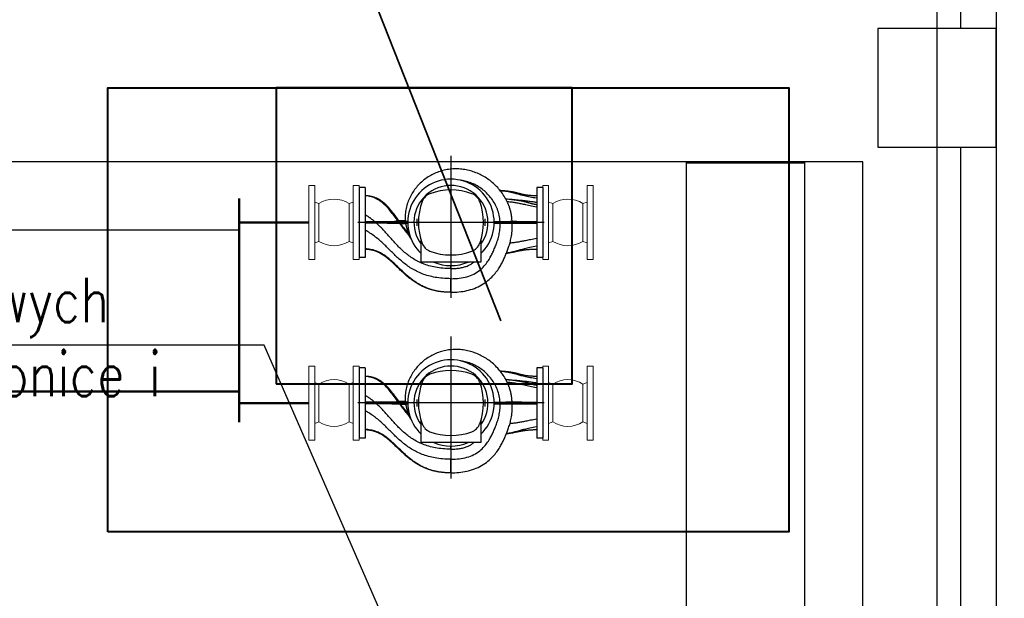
# Model space of a CAD drawing. Header units: centimetres. Extents: x -156440 to 298236, y -263599 to 81430.
# Tile 93 of 170: x 154926 to 158252, y -116957 to -115001. Entities that reach past the tile are written whole.
import ezdxf

# ---------------------------------------------------------------- set-up
doc = ezdxf.new("R2010")
doc.units = ezdxf.units.CM
doc.header["$LTSCALE"] = 50
doc.header["$PDMODE"] = 35
doc.header["$PDSIZE"] = 0.1
doc.linetypes.add('Kondygnacja -2$0$HIDDEN2', pattern=[4.7625, 3.175, -1.5875])
doc.linetypes.add('Osie rzutów$0$DASHDOT2', pattern=[12.7, 6.35, -3.175, 0, -3.175])
doc.layers.get('0').update_dxf_attribs({"color": 8})
doc.layers.get('DEFPOINTS').update_dxf_attribs({"color": 8})
for name, color, linetype, lineweight in [('bgde_chłodnicze', 52, 'Continuous', 40), ('bgde_fundamenty pod urządzenia', 7, 'Continuous', 35), ('I_WL_ zasilanie nowy', 122, 'Continuous', 50), ('Kondygnacja -2$0$_SP KORYTA', 8, 'Continuous', 25), ('Kondygnacja -2$0$ARCH_INFO_WYMIARY', 8, 'Continuous', 9)]:
    doc.layers.add(name, color=color, linetype=linetype, lineweight=lineweight)
for name, color, linetype in [('I_WL_POWRÓT nowy', 230, 'Continuous'), ('I_WL_ZASILANIE nowy', 122, 'Continuous'), ('Kondygnacja -2$0$ARCH_INFO_OPISY', 8, 'Continuous'), ('Kondygnacja -2$0$ARCH_KONSTR_POWYŻEJ RZUTU_IST', 8, 'Kondygnacja -2$0$HIDDEN2'), ('Kondygnacja -2$0$ARCH_MUROWANE_IST', 9, 'Continuous'), ('Kondygnacja -2$0$ARCH_ŻELBET_IST', 9, 'Continuous'), ('Osie rzutów$0$ARCH_INFO_OSIE_IST', 8, 'Osie rzutów$0$DASHDOT2'), ('WL fundamenty', 7, 'Continuous'), ('WODA LODOWA', 7, 'Continuous')]:
    doc.layers.add(name, color=color, linetype=linetype)
doc.styles.add('Kondygnacja -2$0$Romans', font='Romans.shx', dxfattribs={"width": 0.7})
doc.styles.add('Kondygnacja -2$0$ROMANS-50-CM', font='romans.shx', dxfattribs={"width": 0.8, "height": 10})
doc.styles.add('Kondygnacja -2$0$Standard', font='txt')
doc.dimstyles.new('Kondygnacja -2$0$ISO-25', dxfattribs={"dimtxt": 2.5, "dimasz": 2.5, "dimexe": 1.25, "dimexo": 0.625, "dimtad": 1, "dimtxsty": 'Kondygnacja -2$0$Standard', "dimcen": 2.5, "dimadec": 0, "dimazin": 0, "dimtfac": 1, "dimtmove": 0, "dimatfit": 3, "dimfxl": 0, "dimarcsym": 0})
doc.dimstyles.new('Kondygnacja -2$0$Wymiary 1-100', dxfattribs={"dimtxt": 12, "dimasz": 10, "dimexe": 5, "dimexo": 0, "dimgap": 4, "dimtad": 1, "dimrnd": 0.5, "dimzin": 12, "dimdsep": 46, "dimtxsty": 'Kondygnacja -2$0$Romans', "dimblk": 'Kondygnacja -2$0$_Oblique', "dimcen": 10, "dimdle": 10, "dimclrt": 55, "dimazin": 0, "dimtfac": 1, "dimtmove": 1, "dimatfit": 3, "dimfxl": 0, "dimtolj": 1, "dimtzin": 0, "dimarcsym": 0})

# ---------------------------------------------------------------- blocks, each defined once
blk = doc.blocks.new('Osie rzutów')
at = {"layer": 'Osie rzutów$0$ARCH_INFO_OSIE_IST', "ltscale": 10}
for p, q in [((8060, 12510), (8060, 4623.26)), ((4436.04, 10400), (13655, 10400))]:
    blk.add_line(p, q, dxfattribs=at)
blk = doc.blocks.new('Kondygnacja -2$0$konstukcja stropu -2')
at = {"layer": 'Kondygnacja -2$0$ARCH_KONSTR_POWYŻEJ RZUTU_IST', "ltscale": 10}
for p, q in [((8035, 10375), (7485, 10375)), ((8035, 9825), (8035, 10375))]:
    blk.add_line(p, q, dxfattribs=at)
blk = doc.blocks.new('Kondygnacja -2$0$_Dot')
at = {"color": 0, "linetype": 'ByBlock', "lineweight": -2}
blk.add_line((-0.5, 0), (-1, 0), dxfattribs=at)
at = {"color": 0, "linetype": 'ByBlock', "const_width": 0.5}
blk.add_lwpolyline([(-0.25, 0, 1), (0.25, 0, 1)], format="xyb", close=True, dxfattribs=at)
blk = doc.blocks.new('Kondygnacja -2$0$_Oblique')
at = {"color": 0, "linetype": 'ByBlock', "lineweight": -2}
blk.add_line((-0.5, -0.5), (0.5, 0.5), dxfattribs=at)
blk = doc.blocks.new('*D268')
at = {"layer": 'DEFPOINTS', "color": 0}
for p in [(158224.2, -115431.8), (158224.2, -117731.7), (158806.9, -117731.7)]:
    blk.add_point(p, dxfattribs=at)
at = {"layer": 'Kondygnacja -2$0$ARCH_INFO_WYMIARY', "color": 0, "lineweight": -2}
for p, q in [((158798.9, -115431.8), (158811.9, -115431.8)), ((158806.9, -115421.8), (158806.9, -117741.7)), ((158798.9, -117731.7), (158811.9, -117731.7))]:
    blk.add_line(p, q, dxfattribs=at)
at = {"layer": 'Kondygnacja -2$0$ARCH_INFO_WYMIARY', "color": 0, "lineweight": -2, "xscale": 10, "yscale": 10, "zscale": 10}
for p, rotation in [((158806.9, -115431.8), 90), ((158806.9, -117731.7), 270)]:
    blk.add_blockref('Kondygnacja -2$0$_Oblique', p, dxfattribs=dict(at, rotation=rotation))
at = {"layer": 'Kondygnacja -2$0$ARCH_INFO_WYMIARY', "color": 55, "insert": (158796.9, -116581.7), "char_height": 12, "attachment_point": 5, "rotation": 90, "style": 'Kondygnacja -2$0$Romans'}
blk.add_mtext('\\A1;2300', dxfattribs=at)
blk = doc.blocks.new('A$C2B822E65')
at = {"layer": 'WODA LODOWA'}
for p, q in [((31.49, 0), (31.49, 47.98)), ((31.49, 46.09), (31.49, 41.5)), ((31.49, 46.09), (31.49, 46.09)), ((31.49, 40.22), (31.49, 41.5)), ((31.49, 38.09), (31.49, 40.22)), ((31.49, 38.09), (31.49, 37.09)), ((0.49, 10.65), (0.49, 34.33)), ((0.49, 34.33), (2.49, 34.33)), ((2.49, 10.65), (2.49, 34.33)), ((21.39, 35.89), (41.59, 35.89)), ((21.39, 28.42), (21.39, 35.89)), ((41.59, 35.89), (41.59, 28.42)), ((60.49, 34.33), (62.49, 34.33)), ((60.49, 10.65), (60.49, 34.33)), ((62.49, 10.65), (62.49, 34.33)), ((19.99, 21.3), (19.99, 23.68)), ((42.99, 21.3), (42.99, 23.68)), ((46.39, 24.64), (45.95, 24.53)), ((0, 22.49), (62.98, 22.49)), ((16.89, 22.74), (2.49, 22.74)), ((16.89, 22.24), (2.49, 22.24)), ((14.87, 22.82), (16.89, 22.82)), ((16.89, 22.17), (14.9, 22.17)), ((46.09, 22.74), (60.49, 22.74)), ((46.09, 22.24), (60.49, 22.24)), ((46.76, 22.99), (48.44, 22.99)), ((46.88, 21.99), (49.15, 21.99)), ((0.49, 10.65), (2.49, 10.65)), ((60.49, 10.65), (62.49, 10.65))]:
    blk.add_line(p, q, dxfattribs=at)
at = {"layer": 'WODA LODOWA', "flags": 128}
for points in [[(31.49, 46.09), (30.81, 46.08), (30.13, 46.05), (29.46, 46.01), (28.79, 45.95), (28.13, 45.88), (27.47, 45.78), (26.82, 45.67), (26.17, 45.54), (25.51, 45.39), (24.87, 45.21), (24.22, 45.01), (23.58, 44.78), (22.95, 44.53), (22.34, 44.25), (21.73, 43.95), (21.14, 43.63), (20.57, 43.29), (20.02, 42.93), (19.5, 42.55), (19, 42.16), (18.53, 41.77), (18.09, 41.36), (17.68, 40.95), (17.29, 40.55), (16.93, 40.14), (16.59, 39.74), (16.28, 39.34), (15.98, 38.95), (15.71, 38.57), (15.46, 38.2), (15.22, 37.83), (15, 37.47), (14.79, 37.12), (14.59, 36.77), (14.41, 36.43), (14.23, 36.1), (14.06, 35.77), (13.9, 35.44), (13.74, 35.12), (13.59, 34.8), (13.45, 34.49), (13.3, 34.17), (13.16, 33.85), (13.03, 33.53), (12.9, 33.21), (12.76, 32.89), (12.63, 32.56), (12.51, 32.23), (12.38, 31.9), (12.26, 31.56), (12.13, 31.21), (12.01, 30.85), (11.89, 30.48), (11.77, 30.1), (11.65, 29.71), (11.54, 29.31), (11.43, 28.9), (11.33, 28.48), (11.23, 28.05), (11.13, 27.61), (11.05, 27.16)], [(31.49, 46.09), (31.85, 46.09), (32.21, 46.09), (32.57, 46.08), (32.92, 46.07), (33.28, 46.05), (33.64, 46.02), (34, 45.99), (34.35, 45.96), (34.71, 45.91), (35.07, 45.87), (35.42, 45.81), (35.77, 45.75), (36.13, 45.69), (36.48, 45.62), (36.83, 45.54), (37.17, 45.46), (37.52, 45.37), (37.87, 45.27), (38.21, 45.17), (38.55, 45.06), (38.89, 44.94), (39.23, 44.82), (39.56, 44.7), (39.89, 44.56), (40.22, 44.42), (40.55, 44.28), (40.87, 44.12), (41.19, 43.97), (41.51, 43.8), (41.83, 43.63), (42.14, 43.46), (42.45, 43.28), (42.75, 43.09), (43.06, 42.9), (43.36, 42.71), (43.65, 42.51), (43.94, 42.3), (44.23, 42.1), (44.52, 41.88), (44.8, 41.67), (45.08, 41.45), (45.36, 41.23), (45.64, 41), (45.91, 40.77), (46.18, 40.54), (46.45, 40.31), (46.72, 40.07), (46.98, 39.83), (47.24, 39.59), (47.5, 39.35), (47.76, 39.11), (48.02, 38.87), (48.53, 38.37), (49.04, 37.88), (49.55, 37.39), (50.06, 36.9), (50.57, 36.41), (50.83, 36.16), (51.09, 35.92)], [(31.49, 46.09), (31.93, 46.09), (32.37, 46.09), (32.81, 46.07), (33.25, 46.05), (33.47, 46.04), (33.69, 46.02), (33.91, 46), (34.13, 45.98), (34.35, 45.96), (34.57, 45.94), (34.78, 45.91), (35, 45.88), (35.22, 45.85), (35.44, 45.82), (35.65, 45.79), (35.87, 45.75), (36.09, 45.71), (36.3, 45.67), (36.52, 45.63), (36.73, 45.58), (36.95, 45.53), (37.16, 45.48), (37.37, 45.43), (37.59, 45.37), (37.8, 45.32), (38.01, 45.26), (38.22, 45.2), (38.43, 45.13), (38.64, 45.07), (38.85, 45), (39.06, 44.93), (39.26, 44.85), (39.47, 44.78), (39.68, 44.7), (39.88, 44.62), (40.08, 44.54), (40.28, 44.45), (40.49, 44.37), (40.69, 44.28), (40.88, 44.19), (41.08, 44.09), (41.28, 44), (41.48, 43.9), (41.67, 43.8), (41.86, 43.7), (42.06, 43.6), (42.25, 43.49), (42.44, 43.38), (42.63, 43.27), (42.82, 43.16), (43, 43.05), (43.19, 42.94), (43.37, 42.82), (43.56, 42.7), (43.74, 42.58), (43.92, 42.46), (44.28, 42.21), (44.63, 41.96), (44.98, 41.7), (45.33, 41.44), (45.67, 41.17), (46.01, 40.89), (46.34, 40.61), (46.68, 40.33), (47, 40.04), (47.33, 39.76), (47.65, 39.46), (47.97, 39.17), (48.29, 38.87), (48.6, 38.57), (48.92, 38.27), (49.24, 37.97), (49.55, 37.67), (49.87, 37.37), (50.18, 37.07), (50.5, 36.77), (50.81, 36.46), (51.14, 36.16), (51.46, 35.86), (51.79, 35.57), (52.12, 35.28), (52.45, 34.99), (52.79, 34.7), (52.96, 34.57), (53.13, 34.43), (53.3, 34.29), (53.48, 34.16), (53.66, 34.03), (53.83, 33.9), (54.01, 33.77), (54.19, 33.64), (54.37, 33.52), (54.56, 33.4), (54.74, 33.28), (54.93, 33.17), (55.12, 33.06), (55.31, 32.95)], [(31.49, 41.5), (30.75, 41.49), (30.03, 41.46), (29.33, 41.41), (28.66, 41.34), (27.99, 41.25), (27.34, 41.14), (26.71, 41.01), (26.09, 40.85), (25.48, 40.66), (24.89, 40.44), (24.31, 40.2), (23.76, 39.94), (23.22, 39.65), (22.71, 39.34), (22.23, 39), (21.77, 38.66), (21.35, 38.3), (20.95, 37.93), (20.58, 37.56), (20.23, 37.19), (19.91, 36.81), (19.62, 36.44), (19.34, 36.07), (19.09, 35.7), (18.85, 35.34), (18.62, 34.98), (18.41, 34.62), (18.21, 34.27), (18.01, 33.92), (17.83, 33.57), (17.65, 33.22), (17.48, 32.88), (17.31, 32.53), (17.15, 32.18), (16.99, 31.83), (16.84, 31.47), (16.68, 31.12), (16.53, 30.75), (16.39, 30.39), (16.24, 30.01), (16.1, 29.63), (15.96, 29.24), (15.83, 28.84), (15.7, 28.42), (15.57, 28), (15.45, 27.57), (15.34, 27.13), (15.24, 26.68), (15.15, 26.22), (15.07, 25.75), (15, 25.28), (14.94, 24.8), (14.9, 24.31), (14.87, 23.82), (14.86, 23.32), (14.87, 22.82)], [(31.49, 41.5), (32.22, 41.49), (32.92, 41.47), (33.61, 41.43), (34.29, 41.38), (34.94, 41.32), (35.58, 41.24), (36.21, 41.16), (36.82, 41.06), (37.41, 40.94), (37.99, 40.82), (38.56, 40.68), (39.11, 40.54), (39.65, 40.38), (40.17, 40.21), (40.69, 40.04), (41.19, 39.85), (41.68, 39.65), (42.15, 39.45), (42.62, 39.23), (43.08, 39.01), (43.52, 38.78), (43.96, 38.54), (44.39, 38.3), (44.8, 38.05), (45.21, 37.79), (45.62, 37.52), (46.01, 37.25), (46.4, 36.98), (46.77, 36.69), (47.15, 36.41), (47.51, 36.12), (47.88, 35.82), (48.23, 35.52), (48.58, 35.22), (48.93, 34.91), (49.27, 34.6), (49.61, 34.29), (49.95, 33.97), (50.28, 33.66), (50.61, 33.34), (50.94, 33.02), (51.26, 32.7), (51.59, 32.38), (51.91, 32.06), (52.24, 31.74), (52.56, 31.42), (52.88, 31.1), (53.21, 30.78), (53.54, 30.46), (53.86, 30.14), (54.19, 29.83), (54.52, 29.52), (54.86, 29.21), (55.2, 28.9), (55.54, 28.6), (55.88, 28.3), (56.23, 28.01), (56.59, 27.72), (56.95, 27.43), (57.32, 27.15), (57.69, 26.88), (58.07, 26.61), (58.45, 26.34), (58.84, 26.09), (59.24, 25.84), (59.65, 25.59), (60.07, 25.36), (60.49, 25.13)], [(31.49, 38.09), (31.04, 38.08), (30.6, 38.07), (30.18, 38.05), (29.77, 38.03), (29.38, 37.99), (28.99, 37.95), (28.62, 37.9), (28.26, 37.85), (27.91, 37.78), (27.57, 37.71), (27.24, 37.63), (26.92, 37.54), (26.61, 37.44), (26.31, 37.34), (26.01, 37.22), (25.73, 37.1), (25.45, 36.98), (25.19, 36.84), (24.93, 36.7), (24.68, 36.55), (24.44, 36.39), (24.21, 36.23), (23.99, 36.06), (23.77, 35.89)], [(31.49, 38.09), (32.2, 38.08), (32.89, 38.06), (33.57, 38.02), (34.22, 37.97), (34.87, 37.91), (35.49, 37.83), (36.1, 37.75), (36.7, 37.64), (37.28, 37.53), (37.85, 37.41), (38.4, 37.27), (38.94, 37.12), (39.47, 36.96), (39.98, 36.79), (40.49, 36.61), (40.98, 36.42), (41.45, 36.23), (41.92, 36.02), (42.38, 35.8), (42.82, 35.57), (43.26, 35.34), (43.68, 35.1), (44.1, 34.85), (44.51, 34.59), (44.91, 34.33), (45.3, 34.06), (45.68, 33.78), (46.05, 33.49), (46.42, 33.2), (46.78, 32.91), (47.13, 32.61), (47.48, 32.31), (47.83, 32), (48.16, 31.68), (48.49, 31.36), (48.82, 31.04), (49.15, 30.72), (49.46, 30.39), (49.78, 30.06), (50.09, 29.73), (50.4, 29.4), (50.71, 29.06), (51.02, 28.72), (51.32, 28.39), (51.62, 28.05), (51.93, 27.71), (52.23, 27.37), (52.53, 27.03), (52.83, 26.69), (53.13, 26.36), (53.43, 26.02), (53.74, 25.68), (54.05, 25.35), (54.35, 25.02), (54.66, 24.69), (54.98, 24.37), (55.29, 24.05), (55.61, 23.73), (55.94, 23.41), (56.27, 23.1), (56.6, 22.79)], [(51.09, 35.92), (51.43, 35.62), (51.77, 35.31), (52.11, 35.02), (52.45, 34.73), (52.8, 34.45), (53.14, 34.18), (53.5, 33.92), (53.85, 33.67), (54.21, 33.42), (54.58, 33.19), (54.95, 32.97), (55.32, 32.77), (55.71, 32.57), (56.1, 32.39), (56.5, 32.22), (56.9, 32.07), (57.32, 31.93), (57.74, 31.81), (58.17, 31.71), (58.61, 31.62), (59.07, 31.55), (59.53, 31.5), (60, 31.47), (60.49, 31.46)], [(2.49, 31.59), (2.67, 31.59), (2.85, 31.59), (3.03, 31.6), (3.21, 31.6), (3.39, 31.6), (3.57, 31.61), (3.75, 31.61), (3.93, 31.62), (4.11, 31.63), (4.29, 31.64), (4.47, 31.65), (4.65, 31.66), (4.82, 31.67), (5, 31.68), (5.17, 31.7), (5.35, 31.71), (5.52, 31.73), (5.69, 31.75), (5.86, 31.76), (6.03, 31.78), (6.2, 31.8), (6.37, 31.83), (6.53, 31.85), (6.7, 31.87), (6.86, 31.89), (7.02, 31.92), (7.18, 31.95), (7.34, 31.97), (7.5, 32), (7.65, 32.03), (7.81, 32.05), (7.96, 32.08), (8.11, 32.11), (8.26, 32.14), (8.56, 32.2), (8.86, 32.26), (9.15, 32.32), (9.73, 32.45), (10.02, 32.51), (10.32, 32.57), (10.62, 32.63), (10.92, 32.68), (11.22, 32.74), (11.53, 32.79), (11.84, 32.85), (12.16, 32.9), (12.48, 32.94), (12.8, 32.99)], [(2.49, 30.57), (3.13, 30.67), (3.73, 30.78), (4.28, 30.88), (4.81, 30.98), (5.3, 31.08), (5.77, 31.19), (6.21, 31.29), (6.63, 31.39), (7.03, 31.5), (7.41, 31.6), (7.78, 31.7), (8.14, 31.8), (8.49, 31.9), (8.84, 32), (9.19, 32.1), (9.54, 32.19), (9.89, 32.29), (10.25, 32.38), (10.63, 32.47), (11.01, 32.56), (11.42, 32.65), (11.84, 32.74), (12.29, 32.82), (12.77, 32.9)], [(55.31, 32.95), (55.46, 32.87), (55.6, 32.79), (55.76, 32.71), (55.91, 32.64), (56.06, 32.57), (56.21, 32.5), (56.37, 32.43), (56.52, 32.36), (56.68, 32.3), (56.84, 32.24), (57, 32.18), (57.16, 32.13), (57.32, 32.07), (57.48, 32.02), (57.64, 31.98), (57.8, 31.93), (57.97, 31.89), (58.13, 31.85), (58.3, 31.82), (58.46, 31.78), (58.63, 31.75), (58.8, 31.73), (58.97, 31.7), (59.14, 31.68), (59.3, 31.66), (59.47, 31.64), (59.64, 31.63), (59.81, 31.61), (59.98, 31.6), (60.15, 31.6), (60.32, 31.59), (60.49, 31.59)], [(2.49, 27.94), (3.06, 28.04), (3.6, 28.14), (4.11, 28.24), (4.59, 28.33), (5.05, 28.41), (5.48, 28.5), (5.89, 28.58), (6.28, 28.66), (6.66, 28.73), (7.02, 28.8), (7.37, 28.87), (7.7, 28.93), (8.03, 28.99), (8.35, 29.05), (8.66, 29.11), (8.97, 29.16), (9.28, 29.21), (9.59, 29.26), (9.91, 29.3), (10.23, 29.35), (10.55, 29.39), (10.89, 29.42), (11.23, 29.46), (11.59, 29.49)], [(11.05, 27.16), (11.02, 26.99), (10.99, 26.83), (10.97, 26.66), (10.95, 26.49), (10.93, 26.31), (10.91, 26.14), (10.89, 25.97), (10.88, 25.79), (10.86, 25.61), (10.85, 25.44), (10.84, 25.26), (10.83, 25.08), (10.82, 24.9), (10.82, 24.72), (10.81, 24.54), (10.81, 24.35), (10.8, 24.17), (10.8, 23.99), (10.8, 23.81), (10.8, 23.62), (10.81, 23.44), (10.81, 23.25), (10.81, 23.07), (10.82, 22.89)], [(45.71, 26.88), (45.7, 26.9), (45.69, 26.92), (45.68, 26.95), (45.66, 26.98), (45.65, 27.01), (45.63, 27.04), (45.61, 27.07), (45.59, 27.11), (45.57, 27.16), (45.54, 27.2), (45.51, 27.25), (45.48, 27.31), (45.44, 27.36), (45.41, 27.42), (45.37, 27.47), (45.33, 27.53), (45.29, 27.59), (45.26, 27.65), (45.22, 27.7), (45.18, 27.76), (45.14, 27.82), (45.1, 27.87), (45.06, 27.93), (45.02, 27.98)], [(46.39, 24.64), (46.37, 24.74), (46.34, 24.84), (46.32, 24.94), (46.29, 25.04), (46.27, 25.14), (46.24, 25.23), (46.22, 25.33), (46.19, 25.43), (46.16, 25.52), (46.13, 25.62), (46.11, 25.71), (46.08, 25.8), (46.05, 25.9), (46.02, 25.99), (45.99, 26.08), (45.96, 26.17), (45.93, 26.26), (45.9, 26.35), (45.87, 26.44), (45.83, 26.53), (45.8, 26.62), (45.77, 26.71), (45.74, 26.8), (45.71, 26.88)], [(45.74, 26.8), (45.88, 26.64), (46.01, 26.48), (46.15, 26.33), (46.28, 26.17), (46.41, 26.01), (46.55, 25.85), (46.68, 25.69), (46.81, 25.53), (46.94, 25.37), (47.07, 25.2), (47.19, 25.04), (47.32, 24.88), (47.45, 24.72), (47.57, 24.55), (47.7, 24.39), (47.82, 24.23), (47.94, 24.06), (48.07, 23.9), (48.19, 23.73), (48.31, 23.57), (48.43, 23.41), (48.55, 23.24), (48.67, 23.08), (48.79, 22.91)], [(48.46, 22.96), (48.16, 23.4), (47.85, 23.83), (47.53, 24.26), (47.21, 24.69), (46.89, 25.11), (46.56, 25.54), (46.23, 25.95), (46.06, 26.16), (45.89, 26.36)], [(46.77, 22.9), (46.76, 22.98), (46.75, 23.05), (46.74, 23.12), (46.73, 23.19), (46.71, 23.26), (46.7, 23.34), (46.69, 23.41), (46.67, 23.48), (46.66, 23.55), (46.64, 23.62), (46.63, 23.7), (46.61, 23.77), (46.6, 23.84), (46.58, 23.91), (46.56, 23.99), (46.55, 24.06), (46.53, 24.13), (46.51, 24.2), (46.49, 24.27), (46.47, 24.35), (46.45, 24.42), (46.43, 24.49), (46.41, 24.57), (46.39, 24.64)], [(2.49, 22.8), (2.89, 22.8), (3.3, 22.8), (3.7, 22.8), (4.1, 22.8), (4.5, 22.8), (4.89, 22.8), (5.28, 22.81), (5.66, 22.81), (6.04, 22.81), (6.41, 22.81), (6.77, 22.82), (7.11, 22.82), (7.45, 22.83), (7.77, 22.83), (8.08, 22.84), (8.39, 22.84), (8.69, 22.85), (8.99, 22.85), (9.29, 22.86), (9.58, 22.86), (9.88, 22.87), (10.19, 22.87), (10.5, 22.88), (10.82, 22.89)], [(10.85, 22.1), (10.55, 22.1), (10.26, 22.11), (9.97, 22.11), (9.68, 22.12), (9.4, 22.12), (9.12, 22.13), (8.84, 22.13), (8.56, 22.14), (8.27, 22.14), (7.98, 22.15), (7.68, 22.15), (7.37, 22.16), (7.06, 22.16), (6.73, 22.16), (6.39, 22.17), (6.04, 22.17), (5.67, 22.17), (5.28, 22.18), (4.87, 22.18), (4.45, 22.18), (4, 22.18), (3.52, 22.18), (3.02, 22.18), (2.49, 22.18)], [(10.82, 22.89), (10.87, 22.88), (10.94, 22.88), (11.03, 22.87), (11.12, 22.87), (11.23, 22.86), (11.35, 22.86), (11.47, 22.85), (11.61, 22.85), (11.76, 22.85), (11.92, 22.84), (12.09, 22.84), (12.27, 22.84), (12.46, 22.83), (12.65, 22.83), (12.85, 22.83), (13.06, 22.83), (13.27, 22.82), (13.49, 22.82), (13.72, 22.82), (13.94, 22.82), (14.17, 22.82), (14.4, 22.82), (14.63, 22.82), (14.87, 22.82)], [(14.9, 22.17), (14.66, 22.17), (14.43, 22.16), (14.2, 22.16), (13.97, 22.16), (13.74, 22.16), (13.52, 22.16), (13.3, 22.16), (13.08, 22.16), (12.88, 22.15), (12.68, 22.15), (12.48, 22.15), (12.3, 22.15), (12.12, 22.14), (11.95, 22.14), (11.79, 22.14), (11.64, 22.13), (11.5, 22.13), (11.37, 22.12), (11.25, 22.12), (11.15, 22.12), (11.06, 22.11), (10.98, 22.11), (10.91, 22.1), (10.85, 22.1)], [(10.85, 22.1), (10.86, 21.94), (10.87, 21.79), (10.88, 21.64), (10.89, 21.49), (10.9, 21.34), (10.92, 21.19), (10.93, 21.04), (10.95, 20.89), (10.96, 20.74), (10.98, 20.59), (11, 20.44), (11.02, 20.29), (11.04, 20.15), (11.06, 20), (11.08, 19.86), (11.11, 19.71), (11.13, 19.57), (11.16, 19.43), (11.18, 19.29), (11.21, 19.14), (11.24, 19.01), (11.28, 18.87), (11.31, 18.73), (11.35, 18.59)], [(13, 14.49), (13.26, 14.03), (13.53, 13.58), (13.82, 13.14), (14.11, 12.71), (14.41, 12.29), (14.72, 11.88), (15.05, 11.48), (15.38, 11.09), (15.71, 10.71), (16.06, 10.34), (16.42, 9.98), (16.78, 9.64), (17.15, 9.3), (17.53, 8.97), (17.91, 8.65), (18.3, 8.35), (18.7, 8.05), (19.11, 7.77), (19.52, 7.49), (19.94, 7.23), (20.36, 6.97), (20.79, 6.73), (21.23, 6.5), (21.67, 6.28), (22.12, 6.07), (22.57, 5.87), (23.03, 5.69), (23.49, 5.51), (23.96, 5.35), (24.43, 5.2), (24.9, 5.06), (25.38, 4.94), (25.86, 4.83), (26.35, 4.73), (26.84, 4.64), (27.33, 4.57), (27.82, 4.51), (28.32, 4.46), (28.81, 4.43), (29.31, 4.41), (29.8, 4.4), (30.3, 4.41), (30.8, 4.43), (31.29, 4.47), (31.79, 4.52), (32.28, 4.58), (32.77, 4.66), (33.26, 4.75), (33.74, 4.85), (34.22, 4.97), (34.7, 5.1), (35.17, 5.25), (35.64, 5.41), (36.1, 5.58), (36.56, 5.76), (37.01, 5.96), (37.46, 6.17), (37.9, 6.39), (38.33, 6.62), (38.75, 6.87), (39.17, 7.13), (39.58, 7.4), (39.98, 7.67), (40.37, 7.96), (40.75, 8.27), (41.13, 8.58), (41.49, 8.9), (41.85, 9.23), (42.19, 9.57), (42.53, 9.92), (42.85, 10.28), (43.17, 10.65), (43.48, 11.03), (43.77, 11.42), (44.05, 11.82), (44.33, 12.22), (44.59, 12.64), (44.84, 13.06), (45.07, 13.49), (45.3, 13.93), (45.51, 14.38), (45.71, 14.83), (45.9, 15.3), (46.07, 15.77), (46.23, 16.25), (46.38, 16.74), (46.51, 17.24), (46.62, 17.75), (46.72, 18.26), (46.8, 18.78), (46.86, 19.31), (46.91, 19.85), (46.93, 20.4), (46.93, 20.95), (46.92, 21.51), (46.87, 22.08)], [(14.9, 22.17), (14.95, 21.64), (15.01, 21.12), (15.1, 20.59), (15.2, 20.07), (15.32, 19.56), (15.47, 19.05), (15.63, 18.54), (15.81, 18.05), (16, 17.56), (16.22, 17.08), (16.45, 16.61), (16.69, 16.15), (16.95, 15.7), (17.22, 15.27), (17.51, 14.84), (17.81, 14.43), (18.11, 14.03), (18.44, 13.64), (18.77, 13.26), (19.11, 12.9), (19.46, 12.54), (19.82, 12.2), (20.2, 11.87), (20.58, 11.56), (20.97, 11.26), (21.37, 10.96), (21.77, 10.69), (22.19, 10.42), (22.61, 10.17), (23.04, 9.93), (23.47, 9.71), (23.91, 9.5), (24.36, 9.31), (24.81, 9.13), (25.27, 8.96), (25.74, 8.81), (26.21, 8.67), (26.68, 8.55), (27.15, 8.45), (27.63, 8.36), (28.11, 8.29)], [(46.09, 22.86), (46.14, 22.86), (46.19, 22.86), (46.24, 22.87), (46.29, 22.87), (46.34, 22.87), (46.38, 22.87), (46.42, 22.87), (46.46, 22.87), (46.5, 22.88), (46.54, 22.88), (46.57, 22.88), (46.6, 22.88), (46.63, 22.88), (46.65, 22.89), (46.68, 22.89), (46.7, 22.89), (46.71, 22.89), (46.73, 22.89), (46.74, 22.89), (46.75, 22.9), (46.76, 22.9), (46.77, 22.9), (46.77, 22.9), (46.77, 22.9)], [(46.87, 22.08), (46.87, 22.08), (46.87, 22.08), (46.86, 22.08), (46.85, 22.09), (46.84, 22.09), (46.82, 22.09), (46.8, 22.09), (46.78, 22.09), (46.76, 22.1), (46.73, 22.1), (46.7, 22.1), (46.67, 22.1), (46.63, 22.1), (46.6, 22.11), (46.56, 22.11), (46.51, 22.11), (46.47, 22.11), (46.42, 22.11), (46.37, 22.12), (46.32, 22.12), (46.26, 22.12), (46.21, 22.12), (46.15, 22.12), (46.09, 22.12)], [(48.46, 22.96), (48.47, 22.96), (48.47, 22.96), (48.47, 22.96), (48.48, 22.95), (48.48, 22.95), (48.49, 22.95), (48.5, 22.95), (48.51, 22.95), (48.52, 22.94), (48.53, 22.94), (48.54, 22.94), (48.55, 22.94), (48.57, 22.94), (48.58, 22.93), (48.6, 22.93), (48.62, 22.93), (48.63, 22.93), (48.65, 22.93), (48.67, 22.92), (48.69, 22.92), (48.71, 22.92), (48.74, 22.92), (48.76, 22.92), (48.79, 22.91)], [(48.79, 22.91), (48.84, 22.91), (48.91, 22.9), (49.01, 22.9), (49.13, 22.89), (49.27, 22.88), (49.46, 22.88), (49.67, 22.87), (49.93, 22.86), (50.23, 22.85), (50.56, 22.84), (50.92, 22.83), (51.31, 22.83), (51.72, 22.82), (52.16, 22.81), (52.6, 22.81), (53.03, 22.81), (53.47, 22.8), (53.89, 22.8), (54.3, 22.8), (54.71, 22.8), (55.15, 22.8), (55.6, 22.8), (56.09, 22.79), (56.6, 22.79)], [(49.4, 22.07), (49.37, 22.07), (49.35, 22.06), (49.33, 22.06), (49.31, 22.06), (49.29, 22.06), (49.27, 22.05), (49.25, 22.05), (49.24, 22.05), (49.22, 22.05), (49.21, 22.05), (49.2, 22.04), (49.19, 22.04), (49.18, 22.04), (49.17, 22.04), (49.16, 22.04), (49.15, 22.03), (49.14, 22.03), (49.14, 22.03), (49.13, 22.03), (49.13, 22.03), (49.13, 22.02), (49.13, 22.02), (49.13, 22.02), (49.13, 22.02)], [(60.49, 13.39), (60.26, 13.4), (60.02, 13.4), (59.79, 13.42), (59.55, 13.44), (59.32, 13.47), (59.09, 13.5), (58.86, 13.53), (58.63, 13.58), (58.4, 13.63), (58.17, 13.68), (57.94, 13.74), (57.72, 13.81), (57.49, 13.88), (57.27, 13.96), (57.06, 14.04), (56.84, 14.13), (56.63, 14.23), (56.42, 14.33), (56.21, 14.44), (56, 14.55), (55.8, 14.66), (55.6, 14.79), (55.4, 14.91), (55.21, 15.04), (55.02, 15.17), (54.83, 15.31), (54.64, 15.45), (54.46, 15.6), (54.28, 15.75), (54.1, 15.9), (53.93, 16.05), (53.76, 16.21), (53.59, 16.37), (53.42, 16.53), (53.26, 16.7), (53.1, 16.87), (52.94, 17.04), (52.78, 17.21), (52.62, 17.38), (52.47, 17.55), (52.32, 17.73), (52.17, 17.91), (52.02, 18.09), (51.87, 18.27), (51.58, 18.63), (51.3, 19), (51.02, 19.37), (50.74, 19.74), (50.47, 20.12), (50.2, 20.5), (49.66, 21.26), (49.13, 22.02)], [(57.29, 22.19), (56.81, 22.19), (56.31, 22.19), (55.82, 22.19), (55.33, 22.18), (54.84, 22.18), (54.37, 22.18), (53.9, 22.18), (53.44, 22.17), (53, 22.17), (52.57, 22.17), (52.16, 22.16), (51.77, 22.15), (51.41, 22.15), (51.08, 22.14), (50.77, 22.13), (50.49, 22.12), (50.24, 22.11), (50.03, 22.11), (49.86, 22.1), (49.72, 22.09), (49.6, 22.08), (49.51, 22.08), (49.45, 22.07), (49.4, 22.07)], [(49.4, 22.07), (49.72, 21.62), (50.04, 21.17), (50.36, 20.73), (50.68, 20.3), (51, 19.87), (51.32, 19.44), (51.64, 19.03), (51.97, 18.62), (52.3, 18.22), (52.63, 17.83), (52.97, 17.46), (53.31, 17.09), (53.65, 16.74), (54.01, 16.4), (54.37, 16.08), (54.73, 15.77), (55.11, 15.48), (55.49, 15.2), (55.89, 14.95), (56.29, 14.71), (56.71, 14.49), (57.13, 14.29), (57.57, 14.11), (58.02, 13.95), (58.49, 13.82), (58.96, 13.71), (59.46, 13.62), (59.97, 13.56), (60.49, 13.53)], [(56.6, 22.79), (56.75, 22.79), (56.9, 22.8), (57.06, 22.8), (57.21, 22.8), (57.36, 22.8), (57.52, 22.8), (57.67, 22.8), (57.83, 22.8), (57.98, 22.8), (58.14, 22.8), (58.3, 22.8), (58.46, 22.8), (58.62, 22.8), (58.78, 22.8), (58.94, 22.8), (59.1, 22.8), (59.27, 22.8), (59.44, 22.8), (59.61, 22.8), (59.78, 22.8), (59.95, 22.8), (60.13, 22.8), (60.31, 22.8), (60.49, 22.8)], [(60.49, 22.18), (60.35, 22.18), (60.2, 22.18), (60.06, 22.18), (59.92, 22.18), (59.78, 22.18), (59.64, 22.18), (59.5, 22.18), (59.36, 22.18), (59.23, 22.18), (59.09, 22.18), (58.96, 22.18), (58.83, 22.18), (58.7, 22.19), (58.57, 22.19), (58.44, 22.19), (58.31, 22.19), (58.18, 22.19), (58.05, 22.19), (57.92, 22.19), (57.8, 22.19), (57.67, 22.19), (57.54, 22.19), (57.42, 22.19), (57.29, 22.19)], [(57.29, 22.19), (57.42, 22.08), (57.54, 21.98), (57.66, 21.88), (57.79, 21.77), (57.92, 21.67), (58.04, 21.57), (58.17, 21.47), (58.3, 21.37), (58.43, 21.28), (58.56, 21.18), (58.69, 21.08), (58.82, 20.99), (58.96, 20.89), (59.09, 20.8), (59.23, 20.7), (59.36, 20.61), (59.5, 20.52), (59.64, 20.43), (59.78, 20.34), (59.92, 20.25), (60.06, 20.17), (60.2, 20.08), (60.35, 19.99), (60.49, 19.91)], [(2.49, 17.32), (3.12, 17.2), (3.7, 17.09), (4.25, 16.98), (4.77, 16.87), (5.26, 16.77), (5.72, 16.67), (6.16, 16.58), (6.58, 16.49), (6.98, 16.4), (7.36, 16.32), (7.72, 16.24), (8.08, 16.17), (8.43, 16.1), (8.77, 16.03), (9.11, 15.96), (9.45, 15.9), (9.79, 15.84), (10.14, 15.79), (10.49, 15.74), (10.86, 15.69), (11.23, 15.64), (11.63, 15.6), (12.04, 15.56), (12.47, 15.52)], [(11.35, 18.59), (11.39, 18.42), (11.44, 18.25), (11.49, 18.07), (11.55, 17.9), (11.6, 17.73), (11.66, 17.56), (11.71, 17.39), (11.77, 17.22), (11.83, 17.05), (11.9, 16.89), (11.96, 16.72), (12.03, 16.55), (12.09, 16.39), (12.16, 16.22), (12.23, 16.06), (12.3, 15.9), (12.37, 15.74), (12.45, 15.57), (12.52, 15.41), (12.6, 15.26), (12.68, 15.1), (12.76, 14.94), (12.84, 14.79), (12.92, 14.63)], [(2.49, 16.56), (2.61, 16.54), (2.73, 16.51), (2.85, 16.49), (2.97, 16.47), (3.08, 16.44), (3.2, 16.42), (3.31, 16.39), (3.42, 16.37), (3.53, 16.34), (3.64, 16.32), (3.75, 16.29), (3.86, 16.27), (3.96, 16.24), (4.07, 16.22), (4.17, 16.19), (4.27, 16.17), (4.37, 16.14), (4.47, 16.11), (4.57, 16.09), (4.67, 16.06), (4.77, 16.04), (4.86, 16.01), (4.96, 15.98), (5.05, 15.96)], [(2.49, 15.78), (2.77, 15.73), (3.08, 15.68), (3.39, 15.63), (3.72, 15.58), (4.07, 15.53), (4.44, 15.48), (4.81, 15.43), (5.2, 15.38), (5.61, 15.33), (6.02, 15.28), (6.45, 15.23), (6.9, 15.18), (7.35, 15.13), (7.81, 15.09), (8.28, 15.04), (8.77, 14.99), (9.26, 14.94), (9.76, 14.9), (10.27, 14.85), (10.79, 14.8), (11.32, 14.76), (11.85, 14.71), (12.39, 14.67), (12.93, 14.62)], [(2.49, 14.32), (3.12, 14.23), (3.71, 14.13), (4.26, 14.04), (4.78, 13.94), (5.27, 13.84), (5.73, 13.75), (6.17, 13.65), (6.59, 13.55), (6.98, 13.45), (7.36, 13.36), (7.73, 13.26), (8.09, 13.16), (8.44, 13.07), (8.78, 12.97), (9.13, 12.88), (9.47, 12.78), (9.82, 12.69), (10.18, 12.6), (10.54, 12.51), (10.92, 12.43), (11.32, 12.34), (11.73, 12.26), (12.17, 12.18), (12.63, 12.1), (13.12, 12.02), (13.64, 11.95), (14.19, 11.88), (14.78, 11.81)], [(14.92, 11.63), (14.7, 11.65), (14.49, 11.66), (14.28, 11.68), (14.06, 11.7), (13.85, 11.72), (13.64, 11.74), (13.43, 11.76), (13.22, 11.78), (13.01, 11.8), (12.8, 11.82), (12.59, 11.85), (12.39, 11.87), (12.18, 11.9), (11.98, 11.92), (11.78, 11.95), (11.59, 11.98), (11.39, 12.01), (11.2, 12.04), (11.01, 12.07), (10.82, 12.1), (10.64, 12.13), (10.45, 12.17), (10.28, 12.2), (10.1, 12.24), (9.93, 12.27), (9.76, 12.31), (9.59, 12.35), (9.43, 12.39), (9.27, 12.43), (9.11, 12.47), (8.79, 12.56), (8.47, 12.64), (8.15, 12.73), (7.99, 12.77), (7.82, 12.81), (7.65, 12.86), (7.48, 12.9), (7.31, 12.94), (7.13, 12.98), (6.95, 13.02), (6.85, 13.04), (6.76, 13.06), (6.66, 13.07), (6.57, 13.09), (6.47, 13.11), (6.37, 13.12), (6.17, 13.16), (5.97, 13.19), (5.76, 13.21), (5.55, 13.24), (5.34, 13.26), (5.12, 13.28), (4.91, 13.3), (4.69, 13.32), (4.48, 13.33), (4.26, 13.34), (4.04, 13.36), (3.82, 13.37), (3.6, 13.37), (3.38, 13.38), (3.16, 13.38), (2.93, 13.39), (2.71, 13.39), (2.49, 13.39)], [(5.05, 15.96), (5.07, 15.95), (5.1, 15.94), (5.12, 15.94), (5.14, 15.93), (5.17, 15.92), (5.19, 15.92), (5.21, 15.91), (5.24, 15.9), (5.26, 15.9), (5.28, 15.89), (5.3, 15.88), (5.33, 15.87), (5.35, 15.87), (5.37, 15.86), (5.4, 15.85), (5.42, 15.85), (5.44, 15.84), (5.46, 15.83), (5.49, 15.83), (5.51, 15.82), (5.53, 15.81), (5.55, 15.81), (5.57, 15.8), (5.6, 15.79)], [(5.6, 15.79), (5.81, 15.73), (6.03, 15.67), (6.25, 15.61), (6.47, 15.55), (6.69, 15.5), (6.91, 15.45), (7.14, 15.4), (7.36, 15.36), (7.59, 15.32), (7.82, 15.28), (8.27, 15.2), (8.5, 15.16), (8.73, 15.12), (9.19, 15.06), (9.66, 14.99), (10.12, 14.93), (10.58, 14.88), (11.05, 14.82), (11.52, 14.77), (11.99, 14.72), (12.46, 14.68), (12.92, 14.63)], [(12.92, 14.63), (12.92, 14.63), (12.93, 14.63), (12.93, 14.63), (12.93, 14.63), (12.93, 14.63), (12.93, 14.63), (12.93, 14.63), (12.93, 14.63), (12.93, 14.63), (12.93, 14.63), (12.93, 14.63), (12.93, 14.63), (12.93, 14.63), (12.93, 14.63), (12.93, 14.63), (12.93, 14.63), (12.93, 14.63), (12.93, 14.63), (12.93, 14.62), (12.93, 14.62), (12.93, 14.62), (12.93, 14.62), (12.93, 14.62), (12.93, 14.62)], [(12.93, 14.62), (12.94, 14.61), (12.94, 14.61), (12.94, 14.6), (12.94, 14.6), (12.95, 14.59), (12.95, 14.59), (12.95, 14.58), (12.95, 14.58), (12.96, 14.57), (12.96, 14.57), (12.96, 14.56), (12.96, 14.56), (12.97, 14.55), (12.97, 14.54), (12.97, 14.54), (12.97, 14.53), (12.98, 14.53), (12.98, 14.52), (12.98, 14.52), (12.99, 14.51), (12.99, 14.51), (12.99, 14.5), (12.99, 14.5), (13, 14.49)]]:
    blk.add_lwpolyline(points, dxfattribs=at)
at = {"layer": 'WODA LODOWA'}
for centre, radius, start, end in [((31.49, 22.49), 14.6, 66.6077, 113.3923), ((31.49, 13.49), 20, 69.2412, 110.7588), ((31.49, 22.49), 14.6, 133.7712, 46.2288), ((26, 27.99), 4.5, 110.7588, 159.2412), ((36.98, 27.99), 4.5, 20.7588, 69.2412), ((31.49, 22.49), 12.5, 143.901, 36.099), ((40.49, 22.49), 20, 159.2412, 200.7588), ((22.49, 22.49), 20, 339.2412, 20.7588), ((26, 17), 4.5, 200.7588, 249.2412), ((36.98, 17), 4.5, 290.7588, 339.2412), ((31.49, 31.49), 20, 249.2412, 290.7588)]:
    blk.add_arc(centre, radius, start, end, dxfattribs=at)
blk = doc.blocks.new('AMORTYZATOR DN125 DANFOSS ZKB')
at = {"layer": 'WODA LODOWA', "lineweight": 13, "ltscale": 100}
for p, q in [((3434.36, 8407.92), (3432.36, 8407.92)), ((3432.36, 8407.92), (3432.36, 8382.92)), ((3434.36, 8407.92), (3434.36, 8382.92)), ((3447.36, 8407.92), (3449.36, 8407.92)), ((3447.36, 8407.92), (3447.36, 8382.92)), ((3449.36, 8407.92), (3449.36, 8382.92)), ((3435.77, 8401.82), (3434.36, 8402.31)), ((3435.77, 8389.02), (3435.77, 8401.82)), ((3445.96, 8401.82), (3447.36, 8402.31)), ((3445.96, 8389.02), (3445.96, 8401.82)), ((3435.77, 8389.02), (3434.36, 8388.52)), ((3445.96, 8389.02), (3447.36, 8388.52)), ((3434.36, 8382.92), (3432.36, 8382.92)), ((3447.36, 8382.92), (3449.36, 8382.92))]:
    blk.add_line(p, q, dxfattribs=at)
for centre, start, end in [((3440.86, 8393.81), 57.5258, 122.4742), ((3440.86, 8397.02), 237.5258, 302.4742)]:
    blk.add_arc(centre, 9.49, start, end, dxfattribs=at)
blk = doc.blocks.new('A$C4BB40D31')
at = {"layer": 'WL fundamenty', "color": 1, "lineweight": 40}
blk.add_lwpolyline([(2836.83, 5300), (2936.83, 5300), (2936.83, 5400), (2836.83, 5400)], close=True, dxfattribs=at)

msp = doc.modelspace()

# ---------------------------------------------------------------- linework, layer by layer
at = {"layer": 'bgde_chłodnicze'}
msp.add_lwpolyline([(155224.241, -116731.769), (155224.241, -115231.769), (157524.241, -115231.769), (157524.241, -116731.769)], close=True, dxfattribs=at)
at = {"layer": 'bgde_fundamenty pod urządzenia'}
msp.add_line((155644.993, -113722.005), (156551.651, -116019.477), dxfattribs=at)
msp.add_lwpolyline([(155792.533, -115231.769), (156792.533, -115231.769), (156792.533, -116231.769), (155792.533, -116231.769)], close=True, dxfattribs=at)
at = {"layer": 'I_WL_ zasilanie nowy'}
for p, q in [((155667.125, -115605.3), (155667.125, -116361.703)), ((155902.906, -115686.536), (155667.125, -115686.536)), ((155667.125, -116257.605), (149528.25, -116257.605)), ((155902.906, -116296.736), (155667.125, -116296.736))]:
    msp.add_line(p, q, dxfattribs=at)
at = {"layer": 'I_WL_POWRÓT nowy'}
msp.add_line((155667.125, -115712.515), (149124.513, -115712.515), dxfattribs=at)
at = {"layer": 'I_WL_ZASILANIE nowy'}
for p, q in [((157176.868, -115481.769), (157176.72, -121579.655)), ((157576.868, -115485.878), (157176.868, -115485.878)), ((157576.868, -115481.769), (157576.868, -121579.655))]:
    msp.add_line(p, q, dxfattribs=at)
at = {"layer": 'Kondygnacja -2$0$ARCH_MUROWANE_IST', "ltscale": 4}
for p, q in [((158224.241, -97431.769, -3480), (158224.241, -117731.717, -3480)), ((158104.241, -109431.769, -3480), (158104.241, -115031.769, -3480)), ((158104.241, -115431.769, -3480), (158104.241, -117731.717, -3480))]:
    msp.add_line(p, q, dxfattribs=at)
at = {"layer": 'Kondygnacja -2$0$ARCH_ŻELBET_IST', "ltscale": 4, "elevation": -3480}
msp.add_lwpolyline([(157824.241, -115431.769), (158224.241, -115431.769), (158224.241, -115031.769), (157824.241, -115031.769)], close=True, dxfattribs=at)

# ---------------------------------------------------------------- block references
at = {"layer": 'bgde_fundamenty pod urządzenia', "xscale": 10, "yscale": 10, "zscale": 10}
msp.add_blockref('A$C4BB40D31', (127424.241, -169231.769), dxfattribs=at)
at = {"layer": 'Kondygnacja -2$0$_SP KORYTA', "xscale": 10, "yscale": 10, "zscale": 10}
msp.add_blockref('Kondygnacja -2$0$konstukcja stropu -2', (77424.241, -219231.769, -3480), dxfattribs=at)
at = {"layer": 'Osie rzutów$0$ARCH_INFO_OSIE_IST', "xscale": 10, "yscale": 10, "zscale": 10}
msp.add_blockref('Osie rzutów', (77424.241, -219231.769), dxfattribs=at)
at = {"layer": 'WODA LODOWA', "linetype": 'Continuous', "xscale": 10, "yscale": 10, "zscale": 10, "rotation": 180}
for p in [(156697.818, -115461.623, -3480), (156697.818, -116071.823, -3480)]:
    msp.add_blockref('A$C2B822E65', p, dxfattribs=at)
at = {"layer": 'WODA LODOWA', "linetype": 'ByBlock', "yscale": 10, "zscale": 10, "rotation": 180}
for p, xscale in [((190396.553, -31732.381, -3480), 10), ((122369.258, -31732.381, -3480), -10), ((190396.553, -32342.582, -3480), 10), ((122369.258, -32342.582, -3480), -10)]:
    msp.add_blockref('AMORTYZATOR DN125 DANFOSS ZKB', p, dxfattribs=dict(at, xscale=xscale))

# ---------------------------------------------------------------- texts
at = {"layer": 'Kondygnacja -2$0$ARCH_INFO_OPISY', "insert": (152801.508, -115874.03, -3480), "char_height": 150, "width": 2841.13211, "attachment_point": 1, "style": 'Kondygnacja -2$0$ROMANS-50-CM'}
msp.add_mtext('wykonanie schodów stalowych (konstrukcja stalowa, stopnice i podest- KRATA WEMA, malowane do odporności ogniowej R60) ', dxfattribs=at)

# ---------------------------------------------------------------- dimensions: what is measured, and where the dimension line sits
at = {"layer": 'Kondygnacja -2$0$ARCH_INFO_WYMIARY'}
dim = msp.add_linear_dim(base=(158806.855, -117731.717, -3480), p1=(158224.241, -115431.769, -3480), p2=(158224.241, -117731.717, -3480), angle=90, dimstyle='Kondygnacja -2$0$Wymiary 1-100', dxfattribs=at)
dim.commit()
dim.dimension.update_dxf_attribs({"geometry": '*D268', "text_midpoint": (158796.855, -116581.743, -3480)})

# ---------------------------------------------------------------- leaders
at = {"layer": 'Kondygnacja -2$0$ARCH_INFO_OPISY'}
msp.add_leader([(156398.03, -117581.717, -3480), (155751.533, -116101.557, -3480), (152696.811, -116101.557, -3480)], dimstyle='Kondygnacja -2$0$ISO-25', override={"dimscale": 5, "dimasz": 2, "dimtad": 0, "dimldrblk": 'Kondygnacja -2$0$_Dot'}, dxfattribs=at)

doc.saveas('drawing.dxf')
